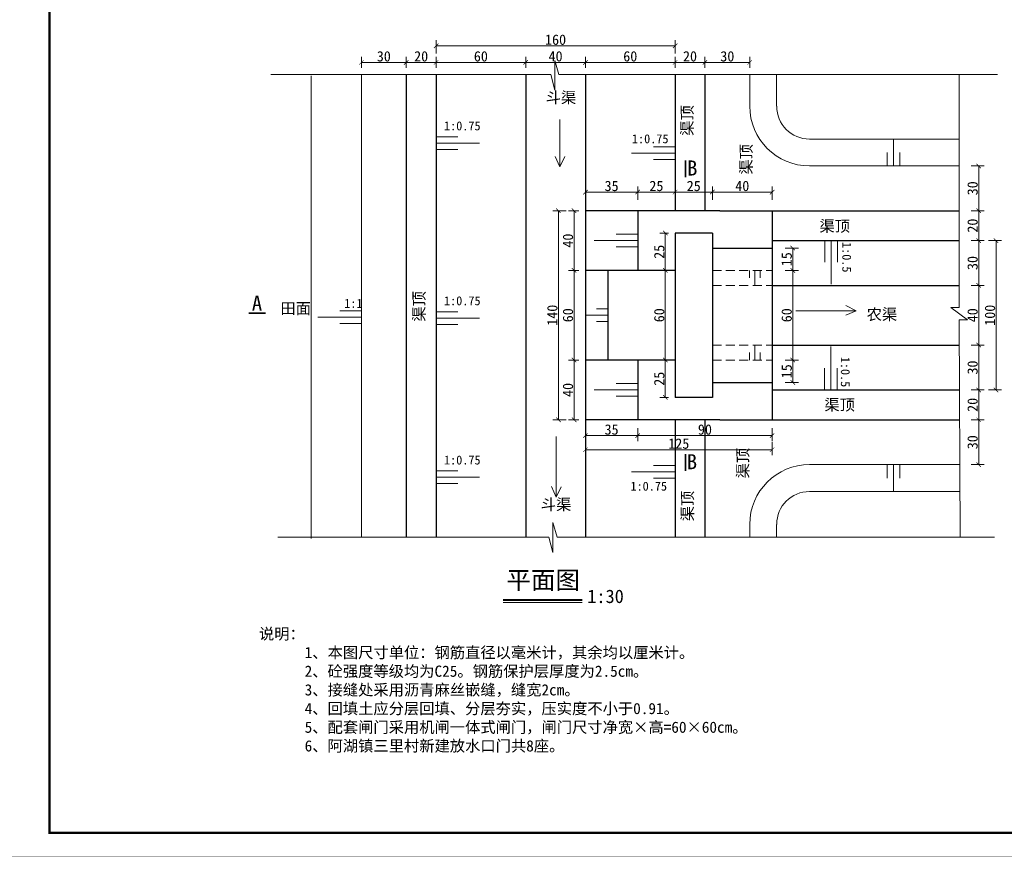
# Model space of a CAD drawing. Extents: x 36231 to 595326, y 3059 to 3871788.
# Tile 118 of 143: x 584592 to 584811, y 3867437 to 3867624. Entities that reach past the tile are written whole.
import ezdxf

# ---------------------------------------------------------------- set-up
doc = ezdxf.new("R2010")
doc.units = 0
doc.header["$PDMODE"] = 32
doc.header["$PDSIZE"] = 0.2
doc.linetypes.add('HIDDEN', pattern=[0.375, 0.25, -0.125])
doc.layers.get('0').update_dxf_attribs({"linetype": 'CONTINUOUS'})
doc.layers.get('Defpoints').update_dxf_attribs({"linetype": 'CONTINUOUS'})
for name, color, linetype, lineweight in [('0.09标注线', 3, 'CONTINUOUS', 9), ('0.13填充', 8, 'CONTINUOUS', 9), ('0.13文字', 3, 'CONTINUOUS', 13), ('0.30粗线', 7, 'CONTINUOUS', 30), ('图框１', 5, 'CONTINUOUS', 60), ('文字', 7, 'CONTINUOUS', 15), ('文字层', 7, 'CONTINUOUS', 15), ('粗线', 7, 'CONTINUOUS', 35), ('虚线', 251, 'HIDDEN', 15)]:
    doc.layers.add(name, color=color, linetype=linetype, lineweight=lineweight)
doc.layers.add('12C', color=7, linetype='CONTINUOUS')
doc.styles.add('-仿宋_GB2312', font='仿宋_GB2312_0.ttf')
doc.styles.get("Standard").update_dxf_attribs({"font": 'rs.shx', "bigfont": 'hztxt.shx'})
doc.dimstyles.get("Standard").update_dxf_attribs({"dimtxt": 0.18, "dimasz": 0.18, "dimexe": 0.18, "dimexo": 0.0625, "dimgap": 0.09, "dimtad": 0, "dimtih": 1, "dimtoh": 1, "dimdec": 0, "dimlfac": 2, "dimzin": 0, "dimdsep": 46, "dimtxsty": 'Standard', "dimcen": 0.09, "dimadec": 0, "dimazin": 0, "dimtfac": 1, "dimtdec": 0, "dimtofl": 0, "dimtmove": 0, "dimatfit": 3, "dimfxl": 1, "dimtolj": 1, "dimtzin": 0, "dimarcsym": 0})

# ---------------------------------------------------------------- blocks, each defined once
blk = doc.blocks.new('eesz')
at = {"layer": '图框１', "color": 7, "const_width": 0.467}
blk.add_lwpolyline([(25244.5, -497.6), (25244.5, -1980.6), (27344.5, -1980.6), (27344.5, -497.6)], close=True, dxfattribs=at)
blk.add_lwpolyline([(25244.5, -497.6), (25244.5, -1980.6), (27344.5, -1980.6), (27344.5, -497.6)], close=True, dxfattribs=at)
at = {"layer": '图框１', "color": 5, "const_width": 0.467}
blk.add_lwpolyline([(25244.5, -497.6), (25244.5, -1980.6), (27344.5, -1980.6), (27344.5, -497.6)], close=True, dxfattribs=at)
at = {"layer": '图框１', "color": 7}
blk.add_lwpolyline([(25322.3, -518.3, 3.11, 3.11, 0), (27318.5, -518.3, 2.59, 2.59, 0), (27318.5, -1954.6, 2.59, 2.59, 0), (25322.3, -1954.6, 2.59, 2.59, 0)], format="xyseb", close=True, dxfattribs=at)
blk.add_lwpolyline([(25322.3, -518.3, 3.11, 3.11, 0), (27318.5, -518.3, 2.59, 2.59, 0), (27318.5, -1954.6, 2.59, 2.59, 0), (25322.3, -1954.6, 2.59, 2.59, 0)], format="xyseb", close=True, dxfattribs=at)
at = {"layer": '图框１', "color": 5}
blk.add_lwpolyline([(25322.3, -518.3, 3.11, 3.11, 0), (27318.5, -518.3, 2.59, 2.59, 0), (27318.5, -1954.6, 2.59, 2.59, 0), (25322.3, -1954.6, 2.59, 2.59, 0)], format="xyseb", close=True, dxfattribs=at)
blk = doc.blocks.new('_ARCHTICK')
at = {"color": 0, "linetype": 'ByBlock', "const_width": 0.15}
blk.add_lwpolyline([(-0.5, -0.5), (0.5, 0.5)], dxfattribs=at)
blk = doc.blocks.new('*D1351')
at = {"layer": '0.13文字', "color": 0, "lineweight": 9}
for p, q in [((584677.76, 3867613.38), (584677.76, 3867615.86)), ((584684.42, 3867613.38), (584684.42, 3867615.86)), ((584677.76, 3867614.61), (584684.42, 3867614.61))]:
    blk.add_line(p, q, dxfattribs=at)
at = {"layer": 'Defpoints', "color": 0, "lineweight": 13}
for p in [(584684.42, 3867614.61), (584677.76, 3867611.88), (584684.42, 3867611.88)]:
    blk.add_point(p, dxfattribs=at)
at = {"layer": '0.13文字', "color": 0, "lineweight": 9, "rotation": 180}
blk.add_blockref('_ARCHTICK', (584677.76, 3867614.61), dxfattribs=at)
at = {"layer": '0.13文字', "color": 0, "lineweight": 9}
blk.add_blockref('_ARCHTICK', (584684.42, 3867614.61), dxfattribs=at)
at = {"layer": '0.13文字', "color": 0, "lineweight": 13, "insert": (584681.09, 3867615.96), "char_height": 2.3, "attachment_point": 5, "style": '-仿宋_GB2312'}
blk.add_mtext('\\A1;20', dxfattribs=at)
blk = doc.blocks.new('*D1352')
at = {"layer": '0.13文字', "color": 0, "lineweight": 9}
for p, q in [((584667.76, 3867613.38), (584667.76, 3867615.86)), ((584677.76, 3867613.38), (584677.76, 3867615.86)), ((584667.76, 3867614.61), (584677.76, 3867614.61))]:
    blk.add_line(p, q, dxfattribs=at)
at = {"layer": 'Defpoints', "color": 0, "lineweight": 13}
for p in [(584677.76, 3867614.61), (584667.76, 3867611.88), (584677.76, 3867611.88)]:
    blk.add_point(p, dxfattribs=at)
at = {"layer": '0.13文字', "color": 0, "lineweight": 9, "rotation": 180}
blk.add_blockref('_ARCHTICK', (584667.76, 3867614.61), dxfattribs=at)
at = {"layer": '0.13文字', "color": 0, "lineweight": 9}
blk.add_blockref('_ARCHTICK', (584677.76, 3867614.61), dxfattribs=at)
at = {"layer": '0.13文字', "color": 0, "lineweight": 13, "insert": (584672.76, 3867615.96), "char_height": 2.3, "attachment_point": 5, "style": '-仿宋_GB2312'}
blk.add_mtext('\\A1;30', dxfattribs=at)
blk = doc.blocks.new('*D1353')
at = {"layer": '0.13文字', "color": 0, "lineweight": 9}
for p, q in [((584684.42, 3867613.38), (584684.42, 3867615.86)), ((584704.42, 3867613.38), (584704.42, 3867615.86)), ((584684.42, 3867614.61), (584704.42, 3867614.61))]:
    blk.add_line(p, q, dxfattribs=at)
at = {"layer": 'Defpoints', "color": 0, "lineweight": 13}
for p in [(584704.42, 3867614.61), (584684.42, 3867611.88), (584704.42, 3867611.88)]:
    blk.add_point(p, dxfattribs=at)
at = {"layer": '0.13文字', "color": 0, "lineweight": 9, "rotation": 180}
blk.add_blockref('_ARCHTICK', (584684.42, 3867614.61), dxfattribs=at)
at = {"layer": '0.13文字', "color": 0, "lineweight": 9}
blk.add_blockref('_ARCHTICK', (584704.42, 3867614.61), dxfattribs=at)
at = {"layer": '0.13文字', "color": 0, "lineweight": 13, "insert": (584694.42, 3867615.96), "char_height": 2.3, "attachment_point": 5, "style": '-仿宋_GB2312'}
blk.add_mtext('\\A1;60', dxfattribs=at)
blk = doc.blocks.new('*D1354')
at = {"layer": '0.13文字', "color": 0, "lineweight": 9}
for p, q in [((584704.42, 3867613.38), (584704.42, 3867615.86)), ((584717.76, 3867613.38), (584717.76, 3867615.86)), ((584704.42, 3867614.61), (584717.76, 3867614.61))]:
    blk.add_line(p, q, dxfattribs=at)
at = {"layer": 'Defpoints', "color": 0, "lineweight": 13}
for p in [(584717.76, 3867614.61), (584704.42, 3867611.88), (584717.76, 3867611.88)]:
    blk.add_point(p, dxfattribs=at)
at = {"layer": '0.13文字', "color": 0, "lineweight": 9, "rotation": 180}
blk.add_blockref('_ARCHTICK', (584704.42, 3867614.61), dxfattribs=at)
at = {"layer": '0.13文字', "color": 0, "lineweight": 9}
blk.add_blockref('_ARCHTICK', (584717.76, 3867614.61), dxfattribs=at)
at = {"layer": '0.13文字', "color": 0, "lineweight": 13, "insert": (584711.09, 3867615.96), "char_height": 2.3, "attachment_point": 5, "style": '-仿宋_GB2312'}
blk.add_mtext('\\A1;40', dxfattribs=at)
blk = doc.blocks.new('*D1355')
at = {"layer": '0.13文字', "color": 0, "lineweight": 9}
for p, q in [((584717.76, 3867613.38), (584717.76, 3867615.86)), ((584737.76, 3867613.39), (584737.76, 3867615.86)), ((584717.76, 3867614.61), (584737.76, 3867614.61))]:
    blk.add_line(p, q, dxfattribs=at)
at = {"layer": 'Defpoints', "color": 0, "lineweight": 13}
for p in [(584737.76, 3867614.61), (584717.76, 3867611.88), (584737.76, 3867611.89)]:
    blk.add_point(p, dxfattribs=at)
at = {"layer": '0.13文字', "color": 0, "lineweight": 9, "rotation": 180}
blk.add_blockref('_ARCHTICK', (584717.76, 3867614.61), dxfattribs=at)
at = {"layer": '0.13文字', "color": 0, "lineweight": 9}
blk.add_blockref('_ARCHTICK', (584737.76, 3867614.61), dxfattribs=at)
at = {"layer": '0.13文字', "color": 0, "lineweight": 13, "insert": (584727.76, 3867615.96), "char_height": 2.3, "attachment_point": 5, "style": '-仿宋_GB2312'}
blk.add_mtext('\\A1;60', dxfattribs=at)
blk = doc.blocks.new('*D1356')
at = {"layer": '0.13文字', "color": 0, "lineweight": 9}
for p, q in [((584737.76, 3867613.39), (584737.76, 3867615.86)), ((584744.42, 3867613.39), (584744.42, 3867615.86)), ((584737.76, 3867614.61), (584744.42, 3867614.61))]:
    blk.add_line(p, q, dxfattribs=at)
at = {"layer": 'Defpoints', "color": 0, "lineweight": 13}
for p in [(584744.42, 3867614.61), (584737.76, 3867611.89), (584744.42, 3867611.89)]:
    blk.add_point(p, dxfattribs=at)
at = {"layer": '0.13文字', "color": 0, "lineweight": 9, "rotation": 180}
blk.add_blockref('_ARCHTICK', (584737.76, 3867614.61), dxfattribs=at)
at = {"layer": '0.13文字', "color": 0, "lineweight": 9}
blk.add_blockref('_ARCHTICK', (584744.42, 3867614.61), dxfattribs=at)
at = {"layer": '0.13文字', "color": 0, "lineweight": 13, "insert": (584741.09, 3867615.96), "char_height": 2.3, "attachment_point": 5, "style": '-仿宋_GB2312'}
blk.add_mtext('\\A1;20', dxfattribs=at)
blk = doc.blocks.new('*D1357')
at = {"layer": '0.13文字', "color": 0, "lineweight": 9}
for p, q in [((584744.42, 3867613.39), (584744.42, 3867615.86)), ((584754.42, 3867613.39), (584754.42, 3867615.86)), ((584744.42, 3867614.61), (584754.42, 3867614.61))]:
    blk.add_line(p, q, dxfattribs=at)
at = {"layer": 'Defpoints', "color": 0, "lineweight": 13}
for p in [(584754.42, 3867614.61), (584744.42, 3867611.89), (584754.42, 3867611.89)]:
    blk.add_point(p, dxfattribs=at)
at = {"layer": '0.13文字', "color": 0, "lineweight": 9, "rotation": 180}
blk.add_blockref('_ARCHTICK', (584744.42, 3867614.61), dxfattribs=at)
at = {"layer": '0.13文字', "color": 0, "lineweight": 9}
blk.add_blockref('_ARCHTICK', (584754.42, 3867614.61), dxfattribs=at)
at = {"layer": '0.13文字', "color": 0, "lineweight": 13, "insert": (584749.42, 3867615.96), "char_height": 2.3, "attachment_point": 5, "style": '-仿宋_GB2312'}
blk.add_mtext('\\A1;30', dxfattribs=at)
blk = doc.blocks.new('*D1359')
at = {"layer": '0.13文字', "color": 0, "lineweight": 9}
for p, q in [((584803.81, 3867591.52), (584806.76, 3867591.52)), ((584805.51, 3867591.52), (584805.51, 3867581.52)), ((584803.81, 3867581.52), (584806.76, 3867581.52))]:
    blk.add_line(p, q, dxfattribs=at)
at = {"layer": 'Defpoints', "color": 0, "lineweight": 13}
for p in [(584801.17, 3867591.52), (584801.17, 3867581.52), (584805.51, 3867581.52)]:
    blk.add_point(p, dxfattribs=at)
at = {"layer": '0.13文字', "color": 0, "lineweight": 9}
for p, rotation in [((584805.51, 3867591.52), 90), ((584805.51, 3867581.52), 270)]:
    blk.add_blockref('_ARCHTICK', p, dxfattribs=dict(at, rotation=rotation))
at = {"layer": '0.13文字', "color": 0, "lineweight": 13, "insert": (584804.16, 3867586.52), "char_height": 2.3, "attachment_point": 5, "rotation": 90, "style": '-仿宋_GB2312'}
blk.add_mtext('\\A1;30', dxfattribs=at)
blk = doc.blocks.new('*D1360')
at = {"layer": '0.13文字', "color": 0, "lineweight": 9}
for p, q in [((584803.81, 3867581.52), (584806.76, 3867581.52)), ((584805.51, 3867581.52), (584805.51, 3867574.85)), ((584803.81, 3867574.85), (584806.76, 3867574.85))]:
    blk.add_line(p, q, dxfattribs=at)
at = {"layer": 'Defpoints', "color": 0, "lineweight": 13}
for p in [(584801.17, 3867581.52), (584801.17, 3867574.85), (584805.51, 3867574.85)]:
    blk.add_point(p, dxfattribs=at)
at = {"layer": '0.13文字', "color": 0, "lineweight": 9}
for p, rotation in [((584805.51, 3867581.52), 90), ((584805.51, 3867574.85), 270)]:
    blk.add_blockref('_ARCHTICK', p, dxfattribs=dict(at, rotation=rotation))
at = {"layer": '0.13文字', "color": 0, "lineweight": 13, "insert": (584804.16, 3867578.19), "char_height": 2.3, "attachment_point": 5, "rotation": 90, "style": '-仿宋_GB2312'}
blk.add_mtext('\\A1;20', dxfattribs=at)
blk = doc.blocks.new('*D1361')
at = {"layer": '0.13文字', "color": 0, "lineweight": 9}
for p, q in [((584803.81, 3867574.85), (584806.76, 3867574.85)), ((584805.51, 3867574.85), (584805.51, 3867564.85)), ((584803.81, 3867564.85), (584806.76, 3867564.85))]:
    blk.add_line(p, q, dxfattribs=at)
at = {"layer": 'Defpoints', "color": 0, "lineweight": 13}
for p in [(584801.17, 3867574.85), (584801.17, 3867564.85), (584805.51, 3867564.85)]:
    blk.add_point(p, dxfattribs=at)
at = {"layer": '0.13文字', "color": 0, "lineweight": 9}
for p, rotation in [((584805.51, 3867574.85), 90), ((584805.51, 3867564.85), 270)]:
    blk.add_blockref('_ARCHTICK', p, dxfattribs=dict(at, rotation=rotation))
at = {"layer": '0.13文字', "color": 0, "lineweight": 13, "insert": (584804.16, 3867569.85), "char_height": 2.3, "attachment_point": 5, "rotation": 90, "style": '-仿宋_GB2312'}
blk.add_mtext('\\A1;30', dxfattribs=at)
blk = doc.blocks.new('*D1362')
at = {"layer": '0.13文字', "color": 0, "lineweight": 9}
for p, q in [((584803.81, 3867564.85), (584806.76, 3867564.85)), ((584805.51, 3867564.85), (584805.51, 3867551.52)), ((584803.81, 3867551.52), (584806.76, 3867551.52))]:
    blk.add_line(p, q, dxfattribs=at)
at = {"layer": 'Defpoints', "color": 0, "lineweight": 13}
for p in [(584801.17, 3867564.85), (584801.17, 3867551.52), (584805.51, 3867551.52)]:
    blk.add_point(p, dxfattribs=at)
at = {"layer": '0.13文字', "color": 0, "lineweight": 9}
for p, rotation in [((584805.51, 3867564.85), 90), ((584805.51, 3867551.52), 270)]:
    blk.add_blockref('_ARCHTICK', p, dxfattribs=dict(at, rotation=rotation))
at = {"layer": '0.13文字', "color": 0, "lineweight": 13, "insert": (584804.16, 3867558.19), "char_height": 2.3, "attachment_point": 5, "rotation": 90, "style": '-仿宋_GB2312'}
blk.add_mtext('\\A1;40', dxfattribs=at)
blk = doc.blocks.new('*D1363')
at = {"layer": '0.13文字', "color": 0, "lineweight": 9}
for p, q in [((584803.81, 3867551.52), (584806.76, 3867551.52)), ((584805.51, 3867551.52), (584805.51, 3867541.52)), ((584803.81, 3867541.52), (584806.76, 3867541.52))]:
    blk.add_line(p, q, dxfattribs=at)
at = {"layer": 'Defpoints', "color": 0, "lineweight": 13}
for p in [(584801.17, 3867551.52), (584801.17, 3867541.52), (584805.51, 3867541.52)]:
    blk.add_point(p, dxfattribs=at)
at = {"layer": '0.13文字', "color": 0, "lineweight": 9}
for p, rotation in [((584805.51, 3867551.52), 90), ((584805.51, 3867541.52), 270)]:
    blk.add_blockref('_ARCHTICK', p, dxfattribs=dict(at, rotation=rotation))
at = {"layer": '0.13文字', "color": 0, "lineweight": 13, "insert": (584804.16, 3867546.52), "char_height": 2.3, "attachment_point": 5, "rotation": 90, "style": '-仿宋_GB2312'}
blk.add_mtext('\\A1;30', dxfattribs=at)
blk = doc.blocks.new('*D1364')
at = {"layer": '0.13文字', "color": 0, "lineweight": 9}
for p, q in [((584803.81, 3867541.52), (584806.76, 3867541.52)), ((584805.51, 3867541.52), (584805.51, 3867534.85)), ((584803.81, 3867534.85), (584806.76, 3867534.85))]:
    blk.add_line(p, q, dxfattribs=at)
at = {"layer": 'Defpoints', "color": 0, "lineweight": 13}
for p in [(584801.17, 3867541.52), (584801.17, 3867534.85), (584805.51, 3867534.85)]:
    blk.add_point(p, dxfattribs=at)
at = {"layer": '0.13文字', "color": 0, "lineweight": 9}
for p, rotation in [((584805.51, 3867541.52), 90), ((584805.51, 3867534.85), 270)]:
    blk.add_blockref('_ARCHTICK', p, dxfattribs=dict(at, rotation=rotation))
at = {"layer": '0.13文字', "color": 0, "lineweight": 13, "insert": (584804.16, 3867538.19), "char_height": 2.3, "attachment_point": 5, "rotation": 90, "style": '-仿宋_GB2312'}
blk.add_mtext('\\A1;20', dxfattribs=at)
blk = doc.blocks.new('*D1365')
at = {"layer": '0.13文字', "color": 0, "lineweight": 9}
for p, q in [((584807.69, 3867574.85), (584810.64, 3867574.85)), ((584809.39, 3867574.85), (584809.39, 3867541.52)), ((584807.69, 3867541.52), (584810.64, 3867541.52))]:
    blk.add_line(p, q, dxfattribs=at)
at = {"layer": 'Defpoints', "color": 0, "lineweight": 13}
for p in [(584801.17, 3867574.85), (584801.17, 3867541.52), (584809.39, 3867541.52)]:
    blk.add_point(p, dxfattribs=at)
at = {"layer": '0.13文字', "color": 0, "lineweight": 9}
for p, rotation in [((584809.39, 3867574.85), 90), ((584809.39, 3867541.52), 270)]:
    blk.add_blockref('_ARCHTICK', p, dxfattribs=dict(at, rotation=rotation))
at = {"layer": '0.13文字', "color": 0, "lineweight": 13, "insert": (584808.04, 3867558.19), "char_height": 2.3, "attachment_point": 5, "rotation": 90, "style": '-仿宋_GB2312'}
blk.add_mtext('\\A1;100', dxfattribs=at)
blk = doc.blocks.new('*D1366')
at = {"layer": '0.13文字', "color": 0, "lineweight": 9}
for p, q in [((584803.81, 3867534.85), (584806.76, 3867534.85)), ((584805.51, 3867534.85), (584805.51, 3867524.85)), ((584803.81, 3867524.85), (584806.76, 3867524.85))]:
    blk.add_line(p, q, dxfattribs=at)
at = {"layer": 'Defpoints', "color": 0, "lineweight": 13}
for p in [(584801.26, 3867534.85), (584801.26, 3867524.85), (584805.51, 3867524.85)]:
    blk.add_point(p, dxfattribs=at)
at = {"layer": '0.13文字', "color": 0, "lineweight": 9}
for p, rotation in [((584805.51, 3867534.85), 90), ((584805.51, 3867524.85), 270)]:
    blk.add_blockref('_ARCHTICK', p, dxfattribs=dict(at, rotation=rotation))
at = {"layer": '0.13文字', "color": 0, "lineweight": 13, "insert": (584804.16, 3867529.85), "char_height": 2.3, "attachment_point": 5, "rotation": 90, "style": '-仿宋_GB2312'}
blk.add_mtext('\\A1;30', dxfattribs=at)
blk = doc.blocks.new('*D1367')
at = {"layer": '0.13文字', "color": 0, "lineweight": 9}
for p, q in [((584746.09, 3867583.98), (584746.09, 3867586.93)), ((584759.42, 3867583.98), (584759.42, 3867586.93)), ((584759.42, 3867585.68), (584746.09, 3867585.68))]:
    blk.add_line(p, q, dxfattribs=at)
at = {"layer": 'Defpoints', "color": 0, "lineweight": 13}
for p in [(584746.09, 3867585.68), (584759.42, 3867581.52), (584746.09, 3867576.52)]:
    blk.add_point(p, dxfattribs=at)
at = {"layer": '0.13文字', "color": 0, "lineweight": 9, "rotation": 180}
blk.add_blockref('_ARCHTICK', (584746.09, 3867585.68), dxfattribs=at)
at = {"layer": '0.13文字', "color": 0, "lineweight": 9}
blk.add_blockref('_ARCHTICK', (584759.42, 3867585.68), dxfattribs=at)
at = {"layer": '0.13文字', "color": 0, "lineweight": 13, "insert": (584752.76, 3867587.03), "char_height": 2.3, "attachment_point": 5, "style": '-仿宋_GB2312'}
blk.add_mtext('\\A1;40', dxfattribs=at)
blk = doc.blocks.new('*D1368')
at = {"layer": '0.13文字', "color": 0, "lineweight": 9}
for p, q in [((584737.76, 3867583.98), (584737.76, 3867586.93)), ((584746.09, 3867583.98), (584746.09, 3867586.93)), ((584746.09, 3867585.68), (584737.76, 3867585.68))]:
    blk.add_line(p, q, dxfattribs=at)
at = {"layer": 'Defpoints', "color": 0, "lineweight": 13}
for p in [(584737.76, 3867585.68), (584746.09, 3867576.52), (584737.76, 3867570.52)]:
    blk.add_point(p, dxfattribs=at)
at = {"layer": '0.13文字', "color": 0, "lineweight": 9, "rotation": 180}
blk.add_blockref('_ARCHTICK', (584737.76, 3867585.68), dxfattribs=at)
at = {"layer": '0.13文字', "color": 0, "lineweight": 9}
blk.add_blockref('_ARCHTICK', (584746.09, 3867585.68), dxfattribs=at)
at = {"layer": '0.13文字', "color": 0, "lineweight": 13, "insert": (584741.92, 3867587.03), "char_height": 2.3, "attachment_point": 5, "style": '-仿宋_GB2312'}
blk.add_mtext('\\A1;25', dxfattribs=at)
blk = doc.blocks.new('*D1369')
at = {"layer": '0.13文字', "color": 0, "lineweight": 9}
for p, q in [((584729.42, 3867583.98), (584729.42, 3867586.93)), ((584737.76, 3867583.98), (584737.76, 3867586.93)), ((584737.76, 3867585.68), (584729.42, 3867585.68))]:
    blk.add_line(p, q, dxfattribs=at)
at = {"layer": 'Defpoints', "color": 0, "lineweight": 13}
for p in [(584729.42, 3867585.68), (584729.42, 3867581.52), (584737.76, 3867570.52)]:
    blk.add_point(p, dxfattribs=at)
at = {"layer": '0.13文字', "color": 0, "lineweight": 9, "rotation": 180}
blk.add_blockref('_ARCHTICK', (584729.42, 3867585.68), dxfattribs=at)
at = {"layer": '0.13文字', "color": 0, "lineweight": 9}
blk.add_blockref('_ARCHTICK', (584737.76, 3867585.68), dxfattribs=at)
at = {"layer": '0.13文字', "color": 0, "lineweight": 13, "insert": (584733.59, 3867587.03), "char_height": 2.3, "attachment_point": 5, "style": '-仿宋_GB2312'}
blk.add_mtext('\\A1;25', dxfattribs=at)
blk = doc.blocks.new('*D1374')
at = {"layer": '0.13文字', "color": 0, "lineweight": 9}
for p, q in [((584716.26, 3867548.19), (584713.96, 3867548.19)), ((584715.21, 3867534.85), (584715.21, 3867548.19)), ((584716.26, 3867534.85), (584713.96, 3867534.85))]:
    blk.add_line(p, q, dxfattribs=at)
at = {"layer": 'Defpoints', "color": 0, "lineweight": 13}
for p in [(584715.21, 3867548.19), (584717.76, 3867548.19), (584717.76, 3867534.85)]:
    blk.add_point(p, dxfattribs=at)
at = {"layer": '0.13文字', "color": 0, "lineweight": 9}
for p, rotation in [((584715.21, 3867548.19), 90), ((584715.21, 3867534.85), 270)]:
    blk.add_blockref('_ARCHTICK', p, dxfattribs=dict(at, rotation=rotation))
at = {"layer": '0.13文字', "color": 0, "lineweight": 13, "insert": (584713.86, 3867541.52), "char_height": 2.3, "attachment_point": 5, "rotation": 90, "style": '-仿宋_GB2312'}
blk.add_mtext('\\A1;40', dxfattribs=at)
blk = doc.blocks.new('*D1375')
at = {"layer": '0.13文字', "color": 0, "lineweight": 9}
for p, q in [((584716.26, 3867568.19), (584713.96, 3867568.19)), ((584715.21, 3867548.19), (584715.21, 3867568.19)), ((584716.26, 3867548.19), (584713.96, 3867548.19))]:
    blk.add_line(p, q, dxfattribs=at)
at = {"layer": 'Defpoints', "color": 0, "lineweight": 13}
for p in [(584715.21, 3867568.19), (584717.76, 3867568.19), (584717.76, 3867548.19)]:
    blk.add_point(p, dxfattribs=at)
at = {"layer": '0.13文字', "color": 0, "lineweight": 9}
for p, rotation in [((584715.21, 3867568.19), 90), ((584715.21, 3867548.19), 270)]:
    blk.add_blockref('_ARCHTICK', p, dxfattribs=dict(at, rotation=rotation))
at = {"layer": '0.13文字', "color": 0, "lineweight": 13, "insert": (584713.86, 3867558.19), "char_height": 2.3, "attachment_point": 5, "rotation": 90, "style": '-仿宋_GB2312'}
blk.add_mtext('\\A1;60', dxfattribs=at)
blk = doc.blocks.new('*D1376')
at = {"layer": '0.13文字', "color": 0, "lineweight": 9}
for p, q in [((584716.26, 3867581.52), (584713.96, 3867581.52)), ((584715.21, 3867581.52), (584715.21, 3867568.19)), ((584716.26, 3867568.19), (584713.96, 3867568.19))]:
    blk.add_line(p, q, dxfattribs=at)
at = {"layer": 'Defpoints', "color": 0, "lineweight": 13}
for p in [(584717.76, 3867581.52), (584715.21, 3867568.19), (584717.76, 3867568.19)]:
    blk.add_point(p, dxfattribs=at)
at = {"layer": '0.13文字', "color": 0, "lineweight": 9}
for p, rotation in [((584715.21, 3867581.52), 90), ((584715.21, 3867568.19), 270)]:
    blk.add_blockref('_ARCHTICK', p, dxfattribs=dict(at, rotation=rotation))
at = {"layer": '0.13文字', "color": 0, "lineweight": 13, "insert": (584713.86, 3867574.85), "char_height": 2.3, "attachment_point": 5, "rotation": 90, "style": '-仿宋_GB2312'}
blk.add_mtext('\\A1;40', dxfattribs=at)
blk = doc.blocks.new('*D1377')
at = {"layer": '0.13文字', "color": 0, "lineweight": 9}
for p, q in [((584713.43, 3867581.52), (584710.48, 3867581.52)), ((584711.73, 3867581.52), (584711.73, 3867534.85)), ((584713.43, 3867534.85), (584710.48, 3867534.85))]:
    blk.add_line(p, q, dxfattribs=at)
at = {"layer": 'Defpoints', "color": 0, "lineweight": 13}
for p in [(584717.76, 3867581.52), (584711.73, 3867534.85), (584717.76, 3867534.85)]:
    blk.add_point(p, dxfattribs=at)
at = {"layer": '0.13文字', "color": 0, "lineweight": 9}
for p, rotation in [((584711.73, 3867581.52), 90), ((584711.73, 3867534.85), 270)]:
    blk.add_blockref('_ARCHTICK', p, dxfattribs=dict(at, rotation=rotation))
at = {"layer": '0.13文字', "color": 0, "lineweight": 13, "insert": (584710.38, 3867558.19), "char_height": 2.3, "attachment_point": 5, "rotation": 90, "style": '-仿宋_GB2312'}
blk.add_mtext('\\A1;140', dxfattribs=at)
blk = doc.blocks.new('*D1378')
at = {"layer": '0.13文字', "color": 0, "lineweight": 9}
for p, q in [((584736.26, 3867576.52), (584734.33, 3867576.52)), ((584735.58, 3867576.52), (584735.58, 3867568.19)), ((584736.26, 3867568.19), (584734.33, 3867568.19))]:
    blk.add_line(p, q, dxfattribs=at)
at = {"layer": 'Defpoints', "color": 0, "lineweight": 13}
for p in [(584737.76, 3867576.52), (584735.58, 3867568.19), (584737.76, 3867568.19)]:
    blk.add_point(p, dxfattribs=at)
at = {"layer": '0.13文字', "color": 0, "lineweight": 9}
for p, rotation in [((584735.58, 3867576.52), 90), ((584735.58, 3867568.19), 270)]:
    blk.add_blockref('_ARCHTICK', p, dxfattribs=dict(at, rotation=rotation))
at = {"layer": '0.13文字', "color": 0, "lineweight": 13, "insert": (584734.23, 3867572.35), "char_height": 2.3, "attachment_point": 5, "rotation": 90, "style": '-仿宋_GB2312'}
blk.add_mtext('\\A1;25', dxfattribs=at)
blk = doc.blocks.new('*D1379')
at = {"layer": '0.13文字', "color": 0, "lineweight": 9}
for p, q in [((584736.26, 3867568.19), (584734.33, 3867568.19)), ((584735.58, 3867568.19), (584735.58, 3867548.19)), ((584736.26, 3867548.19), (584734.33, 3867548.19))]:
    blk.add_line(p, q, dxfattribs=at)
at = {"layer": 'Defpoints', "color": 0, "lineweight": 13}
for p in [(584737.76, 3867568.19), (584735.58, 3867548.19), (584737.76, 3867548.19)]:
    blk.add_point(p, dxfattribs=at)
at = {"layer": '0.13文字', "color": 0, "lineweight": 9}
for p, rotation in [((584735.58, 3867568.19), 90), ((584735.58, 3867548.19), 270)]:
    blk.add_blockref('_ARCHTICK', p, dxfattribs=dict(at, rotation=rotation))
at = {"layer": '0.13文字', "color": 0, "lineweight": 13, "insert": (584734.23, 3867558.19), "char_height": 2.3, "attachment_point": 5, "rotation": 90, "style": '-仿宋_GB2312'}
blk.add_mtext('\\A1;60', dxfattribs=at)
blk = doc.blocks.new('*D1380')
at = {"layer": '0.13文字', "color": 0, "lineweight": 9}
for p, q in [((584736.26, 3867548.19), (584734.33, 3867548.19)), ((584735.58, 3867548.19), (584735.58, 3867539.85)), ((584736.26, 3867539.85), (584734.33, 3867539.85))]:
    blk.add_line(p, q, dxfattribs=at)
at = {"layer": 'Defpoints', "color": 0, "lineweight": 13}
for p in [(584737.76, 3867548.19), (584735.58, 3867539.85), (584737.76, 3867539.85)]:
    blk.add_point(p, dxfattribs=at)
at = {"layer": '0.13文字', "color": 0, "lineweight": 9}
for p, rotation in [((584735.58, 3867548.19), 90), ((584735.58, 3867539.85), 270)]:
    blk.add_blockref('_ARCHTICK', p, dxfattribs=dict(at, rotation=rotation))
at = {"layer": '0.13文字', "color": 0, "lineweight": 13, "insert": (584734.23, 3867544.02), "char_height": 2.3, "attachment_point": 5, "rotation": 90, "style": '-仿宋_GB2312'}
blk.add_mtext('\\A1;25', dxfattribs=at)
blk = doc.blocks.new('*D1382')
at = {"layer": '0.13文字', "color": 0, "lineweight": 9}
for p, q in [((584762.32, 3867573.19), (584765.27, 3867573.19)), ((584764.02, 3867573.19), (584764.02, 3867568.19)), ((584762.32, 3867568.19), (584765.27, 3867568.19))]:
    blk.add_line(p, q, dxfattribs=at)
at = {"layer": 'Defpoints', "color": 0, "lineweight": 13}
for p in [(584759.42, 3867573.19), (584759.42, 3867568.19), (584764.02, 3867568.19)]:
    blk.add_point(p, dxfattribs=at)
at = {"layer": '0.13文字', "color": 0, "lineweight": 9}
for p, rotation in [((584764.02, 3867573.19), 90), ((584764.02, 3867568.19), 270)]:
    blk.add_blockref('_ARCHTICK', p, dxfattribs=dict(at, rotation=rotation))
at = {"layer": '0.13文字', "color": 0, "lineweight": 13, "insert": (584762.67, 3867570.69), "char_height": 2.3, "attachment_point": 5, "rotation": 90, "style": '-仿宋_GB2312'}
blk.add_mtext('\\A1;15', dxfattribs=at)
blk = doc.blocks.new('*D1383')
at = {"layer": '0.13文字', "color": 0, "lineweight": 9}
for p, q in [((584762.32, 3867568.19), (584765.27, 3867568.19)), ((584764.02, 3867568.19), (584764.02, 3867548.19)), ((584762.32, 3867548.19), (584765.27, 3867548.19))]:
    blk.add_line(p, q, dxfattribs=at)
at = {"layer": 'Defpoints', "color": 0, "lineweight": 13}
for p in [(584759.42, 3867568.19), (584759.42, 3867548.19), (584764.02, 3867548.19)]:
    blk.add_point(p, dxfattribs=at)
at = {"layer": '0.13文字', "color": 0, "lineweight": 9}
for p, rotation in [((584764.02, 3867568.19), 90), ((584764.02, 3867548.19), 270)]:
    blk.add_blockref('_ARCHTICK', p, dxfattribs=dict(at, rotation=rotation))
at = {"layer": '0.13文字', "color": 0, "lineweight": 13, "insert": (584762.67, 3867558.19), "char_height": 2.3, "attachment_point": 5, "rotation": 90, "style": '-仿宋_GB2312'}
blk.add_mtext('\\A1;60', dxfattribs=at)
blk = doc.blocks.new('*D1384')
at = {"layer": '0.13文字', "color": 0, "lineweight": 9}
for p, q in [((584762.32, 3867548.19), (584765.27, 3867548.19)), ((584764.02, 3867548.19), (584764.02, 3867543.19)), ((584762.32, 3867543.19), (584765.27, 3867543.19))]:
    blk.add_line(p, q, dxfattribs=at)
at = {"layer": 'Defpoints', "color": 0, "lineweight": 13}
for p in [(584759.42, 3867548.19), (584759.42, 3867543.19), (584764.02, 3867543.19)]:
    blk.add_point(p, dxfattribs=at)
at = {"layer": '0.13文字', "color": 0, "lineweight": 9}
for p, rotation in [((584764.02, 3867548.19), 90), ((584764.02, 3867543.19), 270)]:
    blk.add_blockref('_ARCHTICK', p, dxfattribs=dict(at, rotation=rotation))
at = {"layer": '0.13文字', "color": 0, "lineweight": 13, "insert": (584762.67, 3867545.69), "char_height": 2.3, "attachment_point": 5, "rotation": 90, "style": '-仿宋_GB2312'}
blk.add_mtext('\\A1;15', dxfattribs=at)

msp = doc.modelspace()

# ---------------------------------------------------------------- linework, layer by layer
at = {"layer": '0.09标注线', "color": 7, "lineweight": 9}
for p, q in [((584801.17, 3867559.91), (584801.17, 3867611.89)), ((584799.31, 3867559.91), (584803.04, 3867557.18)), ((584801.17, 3867559.91), (584799.31, 3867559.91)), ((584801.37, 3867508.66), (584801.17, 3867557.18)), ((584803.04, 3867557.18), (584801.17, 3867557.18))]:
    msp.add_line(p, q, dxfattribs=at)
at = {"layer": '0.13填充', "color": 7, "lineweight": 40, "ltscale": 0.005}
msp.add_line((584699.41, 3867494.65), (584716.99, 3867494.65), dxfattribs=at)
at = {"layer": '0.13填充', "color": 7, "ltscale": 0.005}
msp.add_line((584699.41, 3867494.11), (584717.02, 3867494.11), dxfattribs=at)
at = {"layer": '0.13文字', "color": 7, "linetype": 'Continuous', "lineweight": 13}
for p, q in [((584710.96, 3867615.05), (584711.85, 3867611.88)), ((584710.96, 3867608.41), (584710.96, 3867615.05)), ((584647.52, 3867611.88), (584710.05, 3867611.88)), ((584710.05, 3867611.88), (584710.96, 3867608.41)), ((584711.85, 3867611.88), (584809.68, 3867611.89)), ((584712.03, 3867601.91), (584712.03, 3867591.32)), ((584684.42, 3867598.02), (584689.27, 3867598.02)), ((584786.51, 3867591.52), (584786.51, 3867597.52)), ((584684.42, 3867596.61), (584694.11, 3867596.61)), ((584684.42, 3867595.19), (584689.27, 3867595.19)), ((584737.76, 3867595.8), (584732.91, 3867595.8)), ((584712.03, 3867591.32), (584711, 3867593.65)), ((584712.03, 3867591.32), (584713.18, 3867593.62)), ((584737.76, 3867594.39), (584728.07, 3867594.39)), ((584737.76, 3867592.97), (584732.91, 3867592.97)), ((584785.09, 3867591.52), (584785.09, 3867594.52)), ((584787.93, 3867591.52), (584787.93, 3867594.52)), ((584729.42, 3867576.27), (584724.58, 3867576.27)), ((584729.42, 3867574.85), (584719.73, 3867574.85)), ((584729.42, 3867573.44), (584724.58, 3867573.44)), ((584771.17, 3867574.85), (584771.17, 3867570.01)), ((584772.58, 3867574.85), (584772.58, 3867565.16)), ((584774, 3867574.85), (584774, 3867570.01)), ((584754.37, 3867568.19), (584754.37, 3867566.52)), ((584755.59, 3867568.19), (584755.59, 3867564.85)), ((584756.78, 3867568.19), (584756.78, 3867566.52)), ((584778.2, 3867559.21), (584775.9, 3867560.36)), ((584667.76, 3867557.74), (584658.07, 3867557.74)), ((584667.76, 3867559.16), (584662.91, 3867559.16)), ((584684.42, 3867558.98), (584689.27, 3867558.98)), ((584722.76, 3867558.19), (584717.76, 3867558.19)), ((584722.76, 3867559.6), (584720.26, 3867559.6)), ((584764.71, 3867559.21), (584778.2, 3867559.21)), ((584778.2, 3867559.21), (584775.87, 3867558.18)), ((584667.76, 3867556.33), (584662.91, 3867556.33)), ((584684.42, 3867557.57), (584694.11, 3867557.57)), ((584684.42, 3867556.15), (584689.27, 3867556.15)), ((584722.76, 3867556.77), (584720.26, 3867556.77)), ((584755.59, 3867548.19), (584755.59, 3867551.52)), ((584772.49, 3867541.52), (584772.49, 3867551.21)), ((584754.37, 3867548.19), (584754.37, 3867549.85)), ((584756.78, 3867548.19), (584756.78, 3867549.85)), ((584771.07, 3867541.52), (584771.07, 3867546.37)), ((584773.9, 3867541.52), (584773.9, 3867546.37)), ((584729.42, 3867542.94), (584724.58, 3867542.94)), ((584729.42, 3867541.52), (584719.73, 3867541.52)), ((584729.42, 3867540.11), (584724.58, 3867540.11)), ((584711.2, 3867531.11), (584711.2, 3867517.62)), ((584785.09, 3867524.85), (584785.09, 3867521.85)), ((584786.51, 3867524.85), (584786.51, 3867518.85)), ((584787.93, 3867524.85), (584787.93, 3867521.85)), ((584684.42, 3867523.44), (584689.27, 3867523.44)), ((584737.76, 3867523.26), (584728.07, 3867523.26)), ((584737.76, 3867524.67), (584732.91, 3867524.67)), ((584684.42, 3867522.02), (584694.11, 3867522.02)), ((584684.42, 3867520.61), (584689.27, 3867520.61)), ((584737.76, 3867521.84), (584732.91, 3867521.84)), ((584711.2, 3867517.62), (584710.17, 3867519.95)), ((584711.2, 3867517.62), (584712.35, 3867519.92)), ((584710.51, 3867511.9), (584711.41, 3867508.65)), ((584710.51, 3867505.25), (584710.51, 3867511.9)), ((584649.1, 3867508.65), (584709.61, 3867508.65)), ((584709.61, 3867508.65), (584710.51, 3867505.25)), ((584711.41, 3867508.65), (584809.01, 3867508.66))]:
    msp.add_line(p, q, dxfattribs=at)
at = {"layer": '0.30粗线', "color": 7, "lineweight": 15}
for p, q in [((584656.56, 3867611.59), (584656.56, 3867508.36)), ((584667.76, 3867611.88), (584667.76, 3867508.65)), ((584754.42, 3867611.89), (584754.42, 3867604.85)), ((584760.42, 3867611.89), (584760.42, 3867604.85)), ((584767.76, 3867597.52), (584801.17, 3867597.52)), ((584767.76, 3867591.52), (584801.17, 3867591.52)), ((584767.76, 3867524.85), (584801.17, 3867524.85)), ((584767.76, 3867518.85), (584801.17, 3867518.85)), ((584754.42, 3867511.52), (584754.42, 3867508.66)), ((584754.42, 3867508.65), (584754.42, 3867511.52)), ((584760.42, 3867508.65), (584760.42, 3867511.52))]:
    msp.add_line(p, q, dxfattribs=at)
at = {"layer": '0.30粗线', "color": 7, "lineweight": 30}
for p, q in [((584677.76, 3867611.88), (584677.76, 3867508.65)), ((584684.42, 3867611.88), (584684.42, 3867508.65)), ((584704.42, 3867611.88), (584704.42, 3867508.65)), ((584717.76, 3867611.88), (584717.76, 3867508.65)), ((584737.76, 3867611.89), (584737.76, 3867581.52)), ((584744.42, 3867611.89), (584744.42, 3867581.52)), ((584747.76, 3867581.52), (584717.76, 3867581.52)), ((584729.42, 3867581.52), (584729.42, 3867568.19)), ((584747.76, 3867581.52), (584801.17, 3867581.52)), ((584759.42, 3867581.52), (584759.42, 3867534.85)), ((584737.76, 3867576.52), (584737.76, 3867539.85)), ((584746.09, 3867576.52), (584737.76, 3867576.52)), ((584746.09, 3867576.52), (584746.09, 3867539.85)), ((584746.09, 3867573.19), (584759.42, 3867573.19)), ((584759.42, 3867574.85), (584801.17, 3867574.85)), ((584737.76, 3867568.19), (584717.76, 3867568.19)), ((584722.76, 3867568.19), (584722.76, 3867548.19)), ((584759.42, 3867564.85), (584801.17, 3867564.85)), ((584759.42, 3867551.52), (584801.2, 3867551.52)), ((584737.76, 3867548.19), (584717.76, 3867548.19)), ((584729.42, 3867548.19), (584729.42, 3867534.85)), ((584746.09, 3867543.19), (584759.42, 3867543.19)), ((584759.42, 3867541.52), (584801.24, 3867541.52)), ((584746.09, 3867539.85), (584737.76, 3867539.85)), ((584747.76, 3867534.85), (584717.76, 3867534.85)), ((584737.76, 3867534.85), (584737.76, 3867508.65)), ((584744.42, 3867534.85), (584744.42, 3867508.65)), ((584747.76, 3867534.85), (584801.26, 3867534.85))]:
    msp.add_line(p, q, dxfattribs=at)
at = {"layer": '0.30粗线', "color": 7, "lineweight": 15}
for centre, radius, start, end in [((584767.76, 3867604.85), 13.33, 180, 270), ((584767.76, 3867604.85), 7.33, 180, 270), ((584767.76, 3867511.52), 13.33, 90, 180), ((584767.76, 3867511.52), 7.33, 90, 180)]:
    msp.add_arc(centre, radius, start, end, dxfattribs=at)
at = {"layer": '粗线', "color": 7}
for p, q in [((584740.12, 3867589.01, 24.8), (584740.12, 3867592.71, 24.8)), ((584646.34, 3867558.67), (584642.63, 3867558.67)), ((584740.05, 3867523.46, 24.8), (584740.05, 3867527.16, 24.8))]:
    msp.add_line(p, q, dxfattribs=at)
at = {"layer": '虚线', "color": 7, "lineweight": 15, "ltscale": 8}
for p, q in [((584746.09, 3867568.19), (584759.42, 3867568.19)), ((584746.09, 3867564.85), (584759.42, 3867564.85)), ((584746.09, 3867551.52), (584759.42, 3867551.52)), ((584746.09, 3867548.19), (584759.42, 3867548.19))]:
    msp.add_line(p, q, dxfattribs=at)

# ---------------------------------------------------------------- block references
at = {"layer": '文字层', "xscale": 0.1999999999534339, "yscale": 0.2000000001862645, "zscale": 0.2}
msp.add_blockref('eesz', (579533.71, 3867833.6), dxfattribs=at)

# ---------------------------------------------------------------- texts
at = {"layer": '0.09标注线', "color": 7, "style": '-仿宋_GB2312'}
msp.add_text('田面', height=2.5, dxfattribs=at).set_placement((584649.69, 3867558.47))
at = {"layer": '0.09标注线', "color": 7, "char_height": 2.5, "width": 35.982, "attachment_point": 1, "style": '-仿宋_GB2312'}
for s, insert in [('斗渠', (584708.87, 3867608.01, 16.55)), ('渠顶', (584769.98, 3867579.34)), ('农渠', (584780.5, 3867559.64, 24.82)), ('渠顶', (584771.08, 3867539.45)), ('斗渠', (584707.79, 3867517.2, 24.82))]:
    msp.add_mtext(s, dxfattribs=dict(at, insert=insert))
at = {"layer": '0.09标注线', "color": 7, "char_height": 2.5, "width": 35.982, "attachment_point": 1, "rotation": 90, "style": '-仿宋_GB2312'}
for insert in [(584739.2, 3867598.24), (584752.37, 3867589.59), (584679.37, 3867556.75), (584751.65, 3867521.78), (584739.29, 3867512.2)]:
    msp.add_mtext('渠顶', dxfattribs=dict(at, insert=insert))
at = {"layer": '12C', "color": 7, "lineweight": 15, "char_height": 3.36, "width": 2.4467, "attachment_point": 3, "style": '-仿宋_GB2312'}
for s, insert in [('B', (584742.74, 3867592.73)), ('A', (584645.6, 3867562.58, -24.8)), ('B', (584742.67, 3867527.18))]:
    msp.add_mtext(s, dxfattribs=dict(at, insert=insert))
at = {"layer": '文字', "color": 7, "attachment_point": 1, "style": '-仿宋_GB2312'}
for s, insert, char_height, width in [('1:0.75', (584686.19, 3867601.46), 2, 15.4731), ('1:0.75', (584728.13, 3867598.57), 2, 17.2215), ('1:0.75', (584686.19, 3867562.42), 2, 15.4731), ('1:1', (584663.92, 3867561.84), 2, 15.4731), ('1:0.75', (584686.19, 3867526.88), 2, 15.4731), ('1:0.75', (584727.8, 3867521.04), 2, 18.2181), ('平面图', (584700.15, 3867501.08), 4, 86.6851), ('1:30', (584718.16, 3867496.96), 3, 10.2895), ('说明：\\P      1、本图尺寸单位：钢筋直径以毫米计，其余均以厘米计。\\P      2、砼强度等级均为C25。钢筋保护层厚度为2.5cm。\\P{\\A1;      3、}接缝处采用沥青麻丝嵌缝，缝宽2cm{\\A1;。\\P      4、回填土}应分层回填、分层夯实，{\\A1;压实度不小于0.91。\\P      5、}配套闸门采用机闸一体式闸门，闸门尺寸净宽×高=60×60cm。\\P{\\A1;      6、阿湖镇三里村新建放水口门共8座。}', (584644.89, 3867488.34), 2.5, 351.4687)]:
    msp.add_mtext(s, dxfattribs=dict(at, insert=insert, char_height=char_height, width=width))
at = {"layer": '文字', "color": 7, "char_height": 2, "width": 15.4731, "attachment_point": 1, "rotation": 270, "style": '-仿宋_GB2312'}
for s, insert in [('1:0.5 ', (584777.08, 3867574.53)), ('1:0.5', (584776.76, 3867548.92))]:
    msp.add_mtext(s, dxfattribs=dict(at, insert=insert))

# ---------------------------------------------------------------- dimensions: what is measured, and where the dimension line sits
at = {"layer": '0.13文字', "lineweight": 13}
for base, p1, p2 in [((584737.76, 3867618.32), (584684.42, 3867611.88), (584737.76, 3867611.88)), ((584729.42, 3867585.68), (584717.76, 3867581.52), (584729.42, 3867581.52)), ((584729.42, 3867531.32), (584717.76, 3867534.85), (584729.42, 3867534.85)), ((584759.42, 3867528.18), (584717.76, 3867534.85), (584759.42, 3867534.85)), ((584759.42, 3867531.32), (584729.42, 3867534.85), (584759.42, 3867534.85))]:
    msp.add_linear_dim(base=base, p1=p1, p2=p2, dimstyle='Standard', override={"dimtxt": 2.3, "dimasz": 1, "dimexe": 1.25, "dimexo": 1.5, "dimgap": 0.2, "dimtad": 1, "dimtih": 0, "dimtoh": 0, "dimdec": 0, "dimlfac": 3, "dimtxsty": '-仿宋_GB2312', "dimblk": 'ARCHTICK', "dimtdec": 0, "dimtix": 1, "dimtofl": 1, "dimtmove": 2, "dimfxl": 1.7, "dimfxlon": 1, "dimlwd": 9, "dimlwe": 9}, dxfattribs=at).render()
for base, p1, p2, picture, middle in [((584677.76, 3867614.61), (584667.76, 3867611.88), (584677.76, 3867611.88), '*D1352', (584672.76, 3867615.96)), ((584684.42, 3867614.61), (584677.76, 3867611.88), (584684.42, 3867611.88), '*D1351', (584681.09, 3867615.96)), ((584704.42, 3867614.61), (584684.42, 3867611.88), (584704.42, 3867611.88), '*D1353', (584694.42, 3867615.96)), ((584717.76, 3867614.61), (584704.42, 3867611.88), (584717.76, 3867611.88), '*D1354', (584711.09, 3867615.96)), ((584737.76, 3867614.61), (584717.76, 3867611.88), (584737.76, 3867611.89), '*D1355', (584727.76, 3867615.96)), ((584744.42, 3867614.61), (584737.76, 3867611.89), (584744.42, 3867611.89), '*D1356', (584741.09, 3867615.96)), ((584754.42, 3867614.61), (584744.42, 3867611.89), (584754.42, 3867611.89), '*D1357', (584749.42, 3867615.96)), ((584729.42, 3867585.68), (584737.76, 3867570.52), (584729.42, 3867581.52), '*D1369', (584733.59, 3867587.03)), ((584737.76, 3867585.68), (584746.09, 3867576.52), (584737.76, 3867570.52), '*D1368', (584741.92, 3867587.03)), ((584746.09, 3867585.68), (584759.42, 3867581.52), (584746.09, 3867576.52), '*D1367', (584752.76, 3867587.03))]:
    dim = msp.add_linear_dim(base=base, p1=p1, p2=p2, dimstyle='Standard', override={"dimtxt": 2.3, "dimasz": 1, "dimexe": 1.25, "dimexo": 1.5, "dimgap": 0.2, "dimtad": 1, "dimtih": 0, "dimtoh": 0, "dimdec": 0, "dimlfac": 3, "dimtxsty": '-仿宋_GB2312', "dimblk": 'ARCHTICK', "dimtdec": 0, "dimtix": 1, "dimtofl": 1, "dimtmove": 2, "dimfxl": 1.7, "dimfxlon": 1, "dimlwd": 9, "dimlwe": 9}, dxfattribs=at)
    dim.commit()
    dim.dimension.update_dxf_attribs({"geometry": picture, "text_midpoint": middle})
for base, p1, p2, picture, middle in [((584805.51, 3867581.52), (584801.17, 3867591.52), (584801.17, 3867581.52), '*D1359', (584804.16, 3867586.52)), ((584711.73, 3867534.85), (584717.76, 3867581.52), (584717.76, 3867534.85), '*D1377', (584710.38, 3867558.19)), ((584715.21, 3867568.19), (584717.76, 3867581.52), (584717.76, 3867568.19), '*D1376', (584713.86, 3867574.85)), ((584805.51, 3867574.85), (584801.17, 3867581.52), (584801.17, 3867574.85), '*D1360', (584804.16, 3867578.19)), ((584735.58, 3867568.19), (584737.76, 3867576.52), (584737.76, 3867568.19), '*D1378', (584734.23, 3867572.35)), ((584805.51, 3867564.85), (584801.17, 3867574.85), (584801.17, 3867564.85), '*D1361', (584804.16, 3867569.85)), ((584809.39, 3867541.52), (584801.17, 3867574.85), (584801.17, 3867541.52), '*D1365', (584808.04, 3867558.19)), ((584764.02, 3867568.19), (584759.42, 3867573.19), (584759.42, 3867568.19), '*D1382', (584762.67, 3867570.69)), ((584715.21, 3867568.19), (584717.76, 3867548.19), (584717.76, 3867568.19), '*D1375', (584713.86, 3867558.19)), ((584735.58, 3867548.19), (584737.76, 3867568.19), (584737.76, 3867548.19), '*D1379', (584734.23, 3867558.19)), ((584764.02, 3867548.19), (584759.42, 3867568.19), (584759.42, 3867548.19), '*D1383', (584762.67, 3867558.19)), ((584805.51, 3867551.52), (584801.17, 3867564.85), (584801.17, 3867551.52), '*D1362', (584804.16, 3867558.19)), ((584805.51, 3867541.52), (584801.17, 3867551.52), (584801.17, 3867541.52), '*D1363', (584804.16, 3867546.52)), ((584715.21, 3867548.19), (584717.76, 3867534.85), (584717.76, 3867548.19), '*D1374', (584713.86, 3867541.52)), ((584735.58, 3867539.85), (584737.76, 3867548.19), (584737.76, 3867539.85), '*D1380', (584734.23, 3867544.02)), ((584764.02, 3867543.19), (584759.42, 3867548.19), (584759.42, 3867543.19), '*D1384', (584762.67, 3867545.69)), ((584805.51, 3867534.85), (584801.17, 3867541.52), (584801.17, 3867534.85), '*D1364', (584804.16, 3867538.19)), ((584805.51, 3867524.85), (584801.26, 3867534.85), (584801.26, 3867524.85), '*D1366', (584804.16, 3867529.85))]:
    dim = msp.add_linear_dim(base=base, p1=p1, p2=p2, angle=90, dimstyle='Standard', override={"dimtxt": 2.3, "dimasz": 1, "dimexe": 1.25, "dimexo": 1.5, "dimgap": 0.2, "dimtad": 1, "dimtih": 0, "dimtoh": 0, "dimdec": 0, "dimlfac": 3, "dimtxsty": '-仿宋_GB2312', "dimblk": 'ARCHTICK', "dimtdec": 0, "dimtix": 1, "dimtofl": 1, "dimtmove": 2, "dimfxl": 1.7, "dimfxlon": 1, "dimlwd": 9, "dimlwe": 9}, dxfattribs=at)
    dim.commit()
    dim.dimension.update_dxf_attribs({"geometry": picture, "text_midpoint": middle})

doc.saveas('drawing.dxf')
